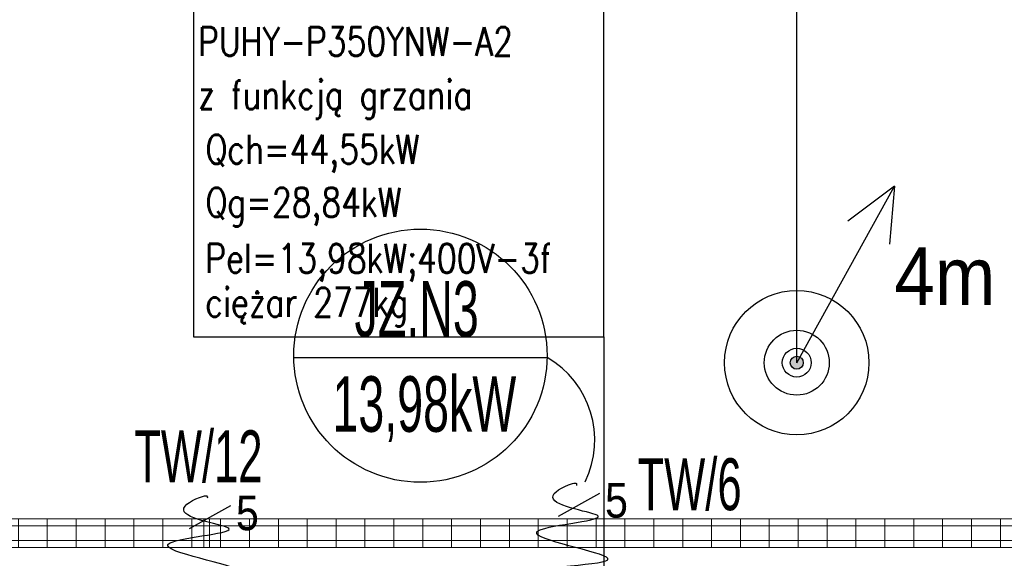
# Model space of a CAD drawing. Header units: millimetres. Extents: x -165365 to -33565, y 7406 to 103342.
# Tile 234 of 256: x -83096 to -79686, y 25802 to 27668. Entities that reach past the tile are written whole.
import ezdxf
from ezdxf.enums import TextEntityAlignment as Align

# ---------------------------------------------------------------- set-up
doc = ezdxf.new("R2010")
doc.units = ezdxf.units.MM
doc.header["$MEASUREMENT"] = 0
doc.linetypes.add('ACAD_ISO03W100', pattern=[150, 60, -90])
doc.layers.add('2DE_PRO_CblfEZ', color=80, linetype='Continuous', lineweight=15)
doc.layers.add('CP_DETAL', color=33, linetype='Continuous', lineweight=9)
for name, color, linetype in [('ELEK CIENKIE', 80, 'Continuous'), ('ELEK GNIAZDA', 234, 'Continuous'), ('ELEK ODGROMÓWKA', 214, 'Continuous'), ('ELEK OPIS', 140, 'Continuous'), ('ELEKTRYKA_OPIS GNIAZD', 230, 'Continuous'), ('HVAC_CT_opisy', 3, 'Continuous'), ('Strop', 252, 'Continuous')]:
    doc.layers.add(name, color=color, linetype=linetype)
doc.styles.add('Arial', font='arial.ttf')
doc.styles.add('CP_ATTR', font='arial.ttf')
doc.styles.add('ROMANS', font='romans.shx')

# ---------------------------------------------------------------- blocks, each defined once
blk = doc.blocks.new('A$C67C5DD4D')
at = {"layer": 'Strop', "flags": 128}
for points in [[(14228.5, 0), (57958.5, 0), (57958.5, 1406.8), (57958.5, 1410), (73208.5, 1410), (79708.5, 1410), (79708.5, 6106), (86978.5, 6106), (86978.5, 7196), (86978.5, 9216), (86978.5, 9799.9, 0.032078), (72413, 18233.9, 0.000523), (72183.3, 18342.2, 0.001989), (71307.4, 18749.6, 0.031398), (57338.7, 24062.9, 0.034913), (39523.2, 28246.2), (39523.2, 28246.2), (39523.1, 28246.2, 0.026147), (28486.3, 29455.9)], [(14228.5, 0), (57958.5, 0), (57958.5, 1406.8), (57958.5, 1410), (73208.5, 1410), (79708.5, 1410), (79708.5, 6106), (86978.5, 6106), (86978.5, 7196), (86978.5, 9216), (86978.5, 9799.9, 0.032078), (72413, 18233.9, 0.000523), (72183.3, 18342.2, 0.001989), (71307.4, 18749.6, 0.031398), (57338.7, 24062.9, 0.034913), (39523.2, 28246.2), (39523.2, 28246.2), (39523.1, 28246.2, 0.026147), (28486.3, 29455.9)], [(14228.5, 400), (57558.5, 400), (57558.5, 1406.8), (57558.5, 1810), (73208.5, 1810), (79308.5, 1810), (79308.5, 6506), (86578.5, 6506), (86578.5, 7196), (86578.5, 9216), (86578.5, 9585.9, 0.031662), (72238.7, 17873.9, 0.000515), (72013.1, 17980.2, 0.001987), (71141.1, 18385.8, 0.031396), (57220.2, 23680.9, 0.035679), (39064, 27914.9), (39064, 27915, 0.025197), (28465.5, 29056.5)]]:
    blk.add_lwpolyline(points, format="xyb", dxfattribs=at)
blk = doc.blocks.new('wypust 5-przewodowy')
at = {"layer": 'ELEK GNIAZDA'}
h = blk.add_hatch(dxfattribs=at)
h.set_pattern_fill('ANSI31', color=256, scale=0.40095, angle=360, style=0)
h.set_pattern_definition([(45, (50826.497237, 127255.50113), (-0.03543930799, 0.03543930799), [])])
edge = h.paths.add_edge_path()
edge.add_line((4, 2.63), (1.14, 2.63))
edge.add_arc((2.57, 0), 2.99, 118.546, 177.3028)
edge.add_spline(control_points=[(-0.42, 0.14), (-0.28, 0.09), (-0.14, 0.05), (0, 0)], knot_values=[0, 0, 0, 0, 0.181487, 0.181487, 0.181487, 0.181487], weights=[1, 1, 1, 1], degree=3, periodic=0)
edge.add_line((0, 0), (-0.43, 0))
edge.add_arc((2.57, 0), 2.99, 180, 0)
edge.add_arc((2.57, 0), 2.99, 0, 61.454)
blk.add_line((-4.78, 27.63), (9.47, 35.6), dxfattribs=at)
blk.add_spline([(0, 0), (-16.03, 7.5), (12.28, 12.95), (-12.28, 22.15), (8.87, 27.61), (-6.82, 34.08), (0, 38.85), (1.36, 38.85), (1.36, 38.17)], degree=3, dxfattribs=at)
at = {"layer": 'ELEK GNIAZDA', "style": 'Arial', "width": 0.85}
blk.add_text('5', height=12, dxfattribs=at).set_placement((11.28, 27.07, 5562.84))
blk = doc.blocks.new('iglica')
at = {"layer": 'ELEK ODGROMÓWKA'}
blk.add_hatch(color=256, dxfattribs=at).paths.add_polyline_path([(1043.59, -4064.29, 1), (1039.09, -4064.29, 1)])
for p, q in [((1041.34, -4064.29), (1075.18, -4003.1)), ((1075.18, -4003.1), (1059.04, -4015.3)), ((1075.18, -4003.1), (1073.42, -4023.25))]:
    blk.add_line(p, q, dxfattribs=at)
for radius in [11.25, 2.25]:
    blk.add_circle((1041.34, -4064.29), radius, dxfattribs=at)
blk = doc.blocks.new('podstawa betonowa pojedyncza')
at = {"layer": 'ELEK ODGROMÓWKA', "color": 7}
for radius in [25, 5]:
    blk.add_circle((5467.69, -1010.49), radius, dxfattribs=at)
blk = doc.blocks.new('2Dcblfmark100')
at = {"color": 3}
for p, q in [((-10, -50), (-10, 50)), ((10, -50), (10, 50))]:
    blk.add_line(p, q, dxfattribs=at)
blk = doc.blocks.new('2dcblf_korcf54v_b100_h054_5n6moj9')
at = {"layer": 'CP_DETAL'}
h = blk.add_hatch(dxfattribs=at)
h.set_pattern_fill('_USER', color=256, scale=100, angle=90, style=0, pattern_type=0)
h.set_pattern_definition([(90, (-3e-14, -25), (-100, 6e-15), [])])
h.paths.add_polyline_path([(0, 50), (12060.5, 50), (12060.5, -50), (0, -50)])
for p, q in [((0, 50), (12060.5, 50)), ((0, -50), (12060.5, -50))]:
    blk.add_line(p, q)
for p, q in [((12060.5, 25), (0, 25)), ((0, -25), (12060.5, -25))]:
    blk.add_line(p, q, dxfattribs=at)
blk.add_blockref('2Dcblfmark100', (6000, 0))
at = {"linetype": 'ByBlock', "style": 'CP_ATTR', "flags": 9}
for tag in ['NAME', 'NUMBER', 'GROUP', 'ORDER-NO', 'PRODUCER', 'COUPLERS', 'MOUNTDIST', 'MOUNTINGS', 'OTHER', 'WEIGHT', 'DIVIDER', 'COVER']:
    blk.add_attdef(tag, text='', height=0.00005, dxfattribs=at).set_placement((-0.1, 0), align=Align.MIDDLE_LEFT)

msp = doc.modelspace()

# ---------------------------------------------------------------- block references
msp.add_blockref('A$C67C5DD4D', (-154407.14734, 17746.99902))

# ---------------------------------------------------------------- next in the draw order: linework, layer by layer
at = {"layer": 'ELEK CIENKIE', "color": 80, "linetype": 'ACAD_ISO03W100', "ltscale": 3}
msp.add_circle((-80405, 26479.5), 4350, dxfattribs=at)
at = {"layer": 'ELEK ODGROMÓWKA'}
msp.add_line((-80405, 26479.5), (-80405, 28148.5), dxfattribs=at)
at = {"layer": 'ELEK OPIS'}
msp.add_line((-82146.43233, 26497.72873, 0.00013), (-81269.57437, 26497.72873, 0.00013), dxfattribs=at)
msp.add_circle((-81708.04552, 26503.80964, 0.00013), 438.42898, dxfattribs=at)
msp.add_arc((-81434.47999, 26211.51808), 330.27653, 334.05125702, 60.06347924, dxfattribs=at)
at = {"layer": 'HVAC_CT_opisy', "transparency": 33554687}
msp.add_line((-81072.76267, 26569.54043), (-81072.76267, 25442.11862), dxfattribs=at)
at = {"layer": 'HVAC_CT_opisy', "transparency": 33554687, "elevation": 0.00006}
msp.add_lwpolyline([(-82493.84505, 26569.54043), (-81072.76267, 26569.54043), (-81072.76267, 27859.35572), (-82493.84505, 27859.35572)], close=True, dxfattribs=at)

# ---------------------------------------------------------------- next in the draw order: block references
at = {"layer": '2DE_PRO_CblfEZ'}
msp.add_blockref('2dcblf_korcf54v_b100_h054_5n6moj9', (-88448.30431, 25889.11426), dxfattribs=at)
at = {"layer": 'ELEK GNIAZDA', "xscale": 10, "yscale": 10, "zscale": 10}
for p in [(-81181.56697, 25672), (-82459.52413, 25628.5)]:
    msp.add_blockref('wypust 5-przewodowy', p, dxfattribs=at)
at = {"layer": 'ELEK ODGROMÓWKA', "ltscale": 0.2, "xscale": 10, "yscale": 10, "zscale": 10}
msp.add_blockref('iglica', (-90818.39248, 67122.41145), dxfattribs=at)
at = {"layer": 'ELEK ODGROMÓWKA', "xscale": 10, "yscale": 10, "zscale": 10}
msp.add_blockref('podstawa betonowa pojedyncza', (-135081.85079, 36584.39069), dxfattribs=at)

# ---------------------------------------------------------------- next in the draw order: texts
at = {"layer": 'ELEK OPIS', "style": 'Arial'}
for s, height, width, p in [('4m', 200, 0.9, (-80066.63928, 26679.6174)), ('JZ.N3', 192.456, 0.6, (-81936, 26569.54043, 0.00013)), ('13,98kW', 192.456, 0.6, (-82012.62655, 26240.0865, 0.00013))]:
    msp.add_text(s, height=height, dxfattribs=dict(at, width=width)).set_placement(p)
at = {"layer": 'ELEKTRYKA_OPIS GNIAZD', "style": 'Arial', "width": 0.6}
for s, p in [('TW/12', (-82698.92349, 26065.00651)), ('TW/6', (-80956.23611, 25968.39686))]:
    msp.add_text(s, height=180, dxfattribs=at).set_placement(p)
at = {"layer": 'HVAC_CT_opisy', "transparency": 33554687, "style": 'ROMANS', "width": 0.8}
for s, p in [('PUHY-P350YNW-A2', (-82477.92102, 27542.28435, 0.00006)), ('z funkcją grzania', (-82477.92102, 27357.52493, 0.00006)), ('Qch=44,55kW', (-82451.94118, 27168.83094, 0.00006)), ('Qg=28,84kW', (-82451.94118, 26985.00135, 0.00006)), ('Pel=13,98kW;400V-3f', (-82453.01863, 26791.17361, 0.00006)), ('ciężar 277kg', (-82453.01863, 26638.61817, 0.00006))]:
    msp.add_text(s, height=100, dxfattribs=at).set_placement(p)

doc.saveas('drawing.dxf')
